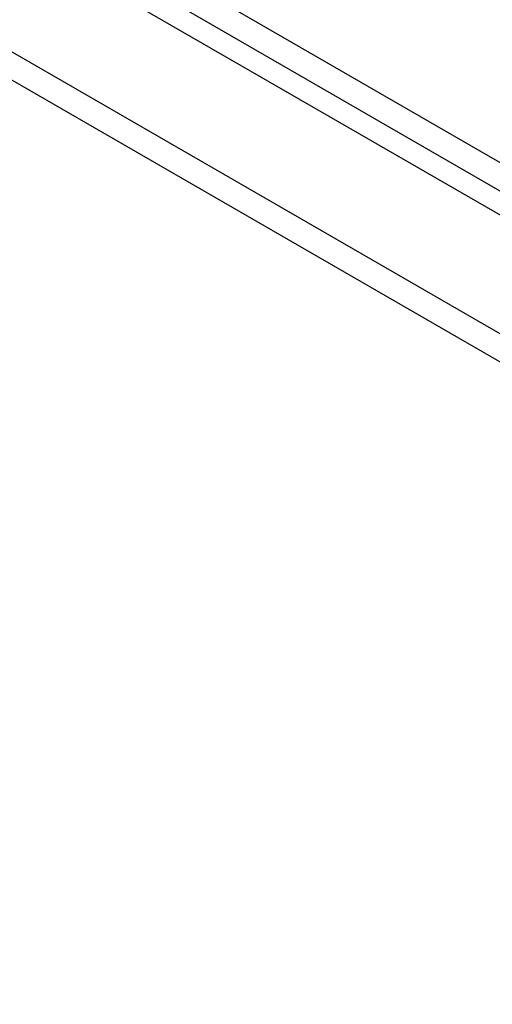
# Model space of a CAD drawing. Header units: inches. Extents: x 17 to 386, y 34 to 183.
# Tile 61 of 95: x 353.88 to 356.58, y 155.66 to 161.29. Entities that reach past the tile are written whole.
import ezdxf

# ---------------------------------------------------------------- set-up
doc = ezdxf.new("R2010")
doc.units = ezdxf.units.IN
doc.header["$MEASUREMENT"] = 0
doc.layers.add('Visible Edges(ANSI)', color=7, linetype='Continuous', lineweight=25)
doc.layers.add('Visible Tangent Edges(ANSI)', color=7, linetype='Continuous', lineweight=25)

msp = doc.modelspace()

# ---------------------------------------------------------------- linework, layer by layer
at = {"layer": 'Visible Edges(ANSI)'}
msp.add_line((327.9099, 176.7567), (378.5423, 147.524), dxfattribs=at)
at = {"layer": 'Visible Tangent Edges(ANSI)'}
for p, q in [((378.8131, 147.6656), (328.0414, 176.9786)), ((327.9714, 176.8574), (378.7431, 147.5444)), ((327.3195, 176.4158), (377.9518, 147.1832)), ((377.8818, 147.0619), (327.2495, 176.2945))]:
    msp.add_line(p, q, dxfattribs=at)

doc.saveas('drawing.dxf')
